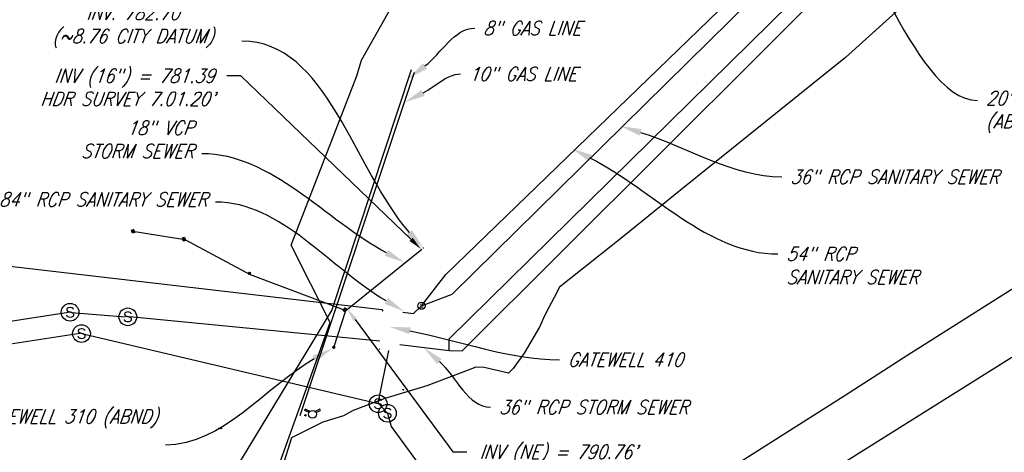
# Model space of a CAD drawing. Extents: x 1590644 to 1645661, y 573566 to 576593.
# Tile 8 of 18: x 1609489 to 1610197, y 575026 to 575337. Entities that reach past the tile are written whole.
import ezdxf
from ezdxf import colors
from ezdxf.entities.mleader import LeaderData, LeaderLine
from ezdxf.enums import TextEntityAlignment as Align
from ezdxf.lldxf.tags import DXFTag
from ezdxf.math import Vec2, Vec3

# ---------------------------------------------------------------- set-up
doc = ezdxf.new("R2010")
doc.units = 0
doc.header["$MEASUREMENT"] = 0
for name, color, linetype, true_color in [('1-GIS-SMVCONDTG- STORM PIPES', 7, 'STORM EX', 0x007f3f), ('1-GIS-SWNETG-SEWER PIPES', 7, 'SAN EX', 0x7f5f3f), ('1-GIS-SWNETMHG-SEWER MH', 7, 'Continuous', 0x7f5f3f), ('ABANDON PIPE', 7, 'SAN EX', 0x7f5f3f), ('C-UTIL-0 GAS-PLAN-N', 7, 'GAS EX', 0xcbad15), ('CONDTG-STORM PIPES - DEMO', 7, 'STORM EX', 0xadadad), ('STM STRUCT', 7, 'STORM_LINE', 0x007f3f), ('V-COMM-FIBER', 7, 'FIBER', 0xcc6600)]:
    doc.layers.add(name, color=color, linetype=linetype, true_color=true_color)
for name, color, linetype in [('C-ANNO-LABL', 15, 'Continuous'), ('STM MH DEMO', 252, 'Continuous'), ('V-NODE-BM-LABEL', 7, 'Continuous'), ('V-NODE-BM-SYM', 7, 'Continuous'), ('V-NODE-BORE-LABEL', 7, 'Continuous'), ('V-NODE-BORE-SYM', 6, 'Continuous'), ('V-NODE-SGN-SYM', 1, 'Continuous'), ('V-NODE-STORM-MARKER', 7, 'Continuous'), ('V-NODE-WATER-SYM', 23, 'Continuous'), ('X-BORE-SY', 7, 'Continuous')]:
    doc.layers.add(name, color=color, linetype=linetype)
doc.layers.add('V-STRM-STRC', color=214, linetype='Continuous', plot=False)
doc.layers.add('WATER MAIN - NO PLOT', color=7, linetype='WATER_LINE', true_color=0x6699cc, plot=False)
doc.styles.add('CI-EX', font='romans.shx', dxfattribs={"width": 0.85, "oblique": 20, "height": 0.1})
doc.styles.add('L120-P', font='simplex.shx', dxfattribs={"height": 0.12})
doc.styles.add('RomanS', font='romans.shx', dxfattribs={"height": 1})
doc.styles.get("Standard").update_dxf_attribs({"font": 'arial.ttf'})
doc.linetypes.add('FIBER', pattern='A,0.5,-0.2,["FIB",Standard,S=0.075,R=0,X=-0.1,Y=-0.05],-0.25', length=0.95)
tags = doc.linetypes.add('GAS EX', pattern='A,0.13,-0.075,0.13,-0.075,0.13,-0.075,0.13,-0.075,["EX G",RomanS,S=0.08,R=0,X=0,Y=-0.04],-0.3625', length=1.1825).pattern_tags.tags
tags[18] = DXFTag(74, 10)
tags = doc.linetypes.add('SAN EX', pattern='A,0.13,-0.075,0.13,-0.075,0.13,-0.075,0.13,-0.0475,["EX SS",RomanS,S=0.08,R=0,X=0,Y=-0.04],-0.425', length=1.2175).pattern_tags.tags
tags[18] = DXFTag(74, 10)
tags = doc.linetypes.add('STORM EX', pattern='A,0.13,-0.075,0.13,-0.075,0.13,-0.075,0.13,-0.0475,["EX SD",RomanS,S=0.08,R=0,X=0,Y=-0.04],-0.425', length=1.2175).pattern_tags.tags
tags[18] = DXFTag(74, 10)
doc.linetypes.add('STORM_LINE', pattern='A,0.5,-0.2,["SS",Standard,S=0.1,R=0,X=-0.1,Y=-0.05],-0.25', length=0.95)
tags = doc.linetypes.add('WATER EX', pattern='A,0.13,-0.075,0.13,-0.075,0.13,-0.075,0.13,-0.035,["EX W",RomanS,S=0.08,R=0,X=0,Y=-0.04],-0.3625', length=1.1425).pattern_tags.tags
tags[18] = DXFTag(74, 10)
doc.linetypes.add('WATER_LINE', pattern='A,12.7,-5.08,["W",Standard,S=2.54,R=0,X=-2.54,Y=-1.27],-6.35', length=24.13)

# ---------------------------------------------------------------- blocks, each defined once
blk = doc.blocks.new('SSMH')
blk.add_circle((0, 0), 0.0636)
blk.add_text('S', height=0.0763).set_placement((0, -0.0381), align=Align.CENTER)
blk = doc.blocks.new('sign1')
blk.add_line((-0.12, 0), (0.12, 0))
blk.add_circle((0, -0.02), 0.02)
blk = doc.blocks.new('bm1')
for p, q in [((-0.13, 0), (0.13, 0)), ((0, -0.13), (0, 0.13))]:
    blk.add_line(p, q)
at = {"const_width": 0.1}
for points in [[(-0.05, 0, 0.4142136), (0, -0.05, 1)], [(0.05, 0, 0.4142136), (0, 0.05, 1)]]:
    blk.add_lwpolyline(points, format="xyb", dxfattribs=at)
blk.add_circle((0, 0), 0.1)
blk = doc.blocks.new('*U195')
at = {"color": 0, "linetype": 'ByBlock', "lineweight": -2, "transparency": 16777216}
for p, q in [((-0.7, -0.7), (0.7, 0.7)), ((-0.7, 0.7), (0.7, -0.7))]:
    blk.add_line(p, q, dxfattribs=at)
blk = doc.blocks.new('bore')
at = {"const_width": 0.0743}
blk.add_lwpolyline([(0, 0, 1), (0, 0, 1)], format="xyb", dxfattribs=at)
blk.add_circle((0, 0), 0.0743)
blk = doc.blocks.new('bore1')
at = {"layer": 'X-BORE-SY', "xscale": 50, "yscale": 50}
blk.add_blockref('bore', (0, 0), dxfattribs=at)
blk = doc.blocks.new('X-gv')
for p, q in [((-0.06, -0.046), (-0.06, 0.046)), ((-0.06, 0.046), (0.06, -0.046)), ((0.06, 0.046), (-0.06, -0.046)), ((0.06, -0.046), (0.06, 0.046))]:
    blk.add_line(p, q)
blk = doc.blocks.new('X-hyd')
for p, q in [((-0.57, 1.1), (-0.47, 1.31)), ((0.2, 0.71), (-0.57, 1.1)), ((0.34, 0.9), (-0.47, 1.31)), ((2.13, 1.31), (1.32, 0.9)), ((1.46, 0.71), (2.24, 1.1)), ((2.24, 1.1), (2.13, 1.31))]:
    blk.add_line(p, q)
blk.add_circle((0.83, 0.4), 0.703)

msp = doc.modelspace()

# ---------------------------------------------------------------- hatches: boundary and pattern name
at = {"layer": 'ABANDON PIPE'}
h = msp.add_hatch(color=256, dxfattribs=at)
h.dxf.hatch_style = 1
h.paths.add_polyline_path([(1609713.61, 575101.68, 1), (1609716.15, 575101.68, 1)])
at = {"layer": 'STM MH DEMO'}
h = msp.add_hatch(color=256, dxfattribs=at)
h.dxf.hatch_style = 1
h.paths.add_polyline_path([(1609653.01, 575154.8, 1), (1609655.56, 575154.8, 1)])

# ---------------------------------------------------------------- linework, layer by layer
at = {"layer": '1-GIS-SMVCONDTG- STORM PIPES'}
for p, q in [((1609570.51, 575185.11), (1609607.91, 575179.2)), ((1609607.91, 575179.2), (1609654.8, 575154.03)), ((1609915.66, 574915.06), (1610202.34, 575094.53))]:
    msp.add_line(p, q, dxfattribs=at)
at = {"layer": '1-GIS-SWNETG-SEWER PIPES'}
for p, q in [((1609105.42, 575062.51), (1609524.26, 575126.93)), ((1609526.3, 575126.77), (1609564.86, 575123.46)), ((1609568.3, 575123.74), (1609747.89, 575106.44)), ((1609109.77, 575048.53), (1609532.46, 575111.72)), ((1609534.86, 575111.42), (1609746.89, 575061.19)), ((1609746.89, 575061.19), (1609754.41, 575099.45)), ((1609746.98, 575061.25), (1609753.45, 575054.25))]:
    msp.add_line(p, q, dxfattribs=at)
at = {"layer": '1-GIS-SWNETG-SEWER PIPES', "flags": 128}
for points in [[(1609777.94, 575131.54), (1609795.33, 575154.07), (1610348.02, 575688.73), (1610355.46, 575693.56)], [(1609777.94, 575131.54), (1609800.09, 575139.78), (1610353.81, 575685.39), (1610355.46, 575693.56)], [(1609187.83, 575194.35), (1609749.51, 575128.76), (1609750.03, 575127.66)], [(1609764.63, 575126.91), (1609772.08, 575126), (1609777.94, 575131.54)], [(1609753.45, 575054.25), (1609756.19, 575044.63), (1609859.46, 574903.35), (1609871.11, 574887.4)]]:
    msp.add_lwpolyline(points, dxfattribs=at)
at = {"layer": 'ABANDON PIPE'}
msp.add_line((1609714.89, 575101.65), (1609723.61, 575128.25), dxfattribs=at)
at = {"layer": 'ABANDON PIPE', "flags": 128}
for points in [[(1609797.93, 575099.34), (1609797.92, 575107.75), (1610374.66, 575675.19), (1610383.61, 575678.48)], [(1609797.93, 575099.34), (1609807.21, 575099.17), (1610379.61, 575669.88), (1610383.61, 575678.48)], [(1609762.32, 575103.68), (1609797.93, 575099.34)]]:
    msp.add_lwpolyline(points, dxfattribs=at)
at = {"layer": 'C-UTIL-0 GAS-PLAN-N'}
msp.add_line((1609690.83, 575052.73), (1609772.95, 575299.42), dxfattribs=at)
at = {"layer": 'C-UTIL-0 GAS-PLAN-N', "ltscale": 0.9, "flags": 128}
msp.add_lwpolyline([(1610500.27, 575851.64), (1610522.95, 575767.62), (1610535.76, 575720.39), (1610541.7, 575697.96), (1610532.43, 575679.97), (1610512.95, 575662.09), (1610499.64, 575654.78), (1610462.57, 575667.21), (1610450.7, 575655.29), (1610438.48, 575643.36), (1610428.45, 575630.11), (1610421.44, 575621.24), (1610414.36, 575613.97), (1610406.84, 575606.38), (1610402.59, 575602.07), (1610337.56, 575542.34), (1610213.7, 575428.45), (1610148.42, 575369.56), (1610082.69, 575310.09), (1610025.15, 575263.77), (1609964.17, 575214.66), (1609922.53, 575180.74), (1609877.02, 575144.9), (1609873.21, 575137.44), (1609869.55, 575130.3), (1609865.9, 575123.31), (1609863.04, 575116.65), (1609851.76, 575097.44), (1609843.82, 575086.33), (1609840.42, 575082.99), (1609823.03, 575087.13), (1609817.03, 575087.4), (1609811.52, 575085.31), (1609781.8, 575073.89), (1609751.54, 575064.98), (1609728.74, 575056.22), (1609721.8, 575052.51), (1609707.1, 575047.88), (1609684.59, 575036.6), (1609598.98, 574764.22), (1609576.86, 574703.44), (1609570.01, 574682.53)], dxfattribs=at)
at = {"layer": 'C-UTIL-0 GAS-PLAN-N', "flags": 128}
msp.add_lwpolyline([(1609580.99, 574909.49), (1609713.46, 575128.06), (1609770.65, 575301.48)], dxfattribs=at)
at = {"layer": 'CONDTG-STORM PIPES - DEMO'}
for p, q in [((1609723.61, 575128.25), (1609778.09, 575172.29)), ((1609654.8, 575154.03), (1609723.61, 575128.25))]:
    msp.add_line(p, q, dxfattribs=at)
at = {"layer": 'STM MH DEMO'}
for p, q in [((1609721.65, 575127.99), (1609722.73, 575130.11)), ((1609722.84, 575128.02), (1609721.91, 575128.5)), ((1609721.97, 575128.62), (1609722.9, 575128.14)), ((1609722.96, 575128.27), (1609722.03, 575128.74)), ((1609722.09, 575128.87), (1609723.02, 575128.39)), ((1609723.09, 575128.51), (1609722.16, 575128.99)), ((1609722.22, 575129.11), (1609723.15, 575128.63)), ((1609722.28, 575129.23), (1609723.21, 575128.76)), ((1609722.34, 575129.35), (1609723.27, 575128.88)), ((1609723.34, 575129), (1609722.41, 575129.48)), ((1609722.47, 575129.6), (1609723.4, 575129.12)), ((1609723.46, 575129.24), (1609722.53, 575129.72)), ((1609723.66, 575129.64), (1609722.58, 575127.51)), ((1609722.59, 575129.84), (1609723.53, 575129.37)), ((1609722.66, 575129.97), (1609723.59, 575129.49)), ((1609722.72, 575130.09), (1609723.65, 575129.61)), ((1609722.73, 575130.11), (1609724.11, 575129.4)), ((1609724.11, 575129.4), (1609723.03, 575127.28)), ((1609723.03, 575127.28), (1609721.65, 575127.99)), ((1609722.59, 575127.53), (1609721.66, 575128.01)), ((1609722.65, 575127.65), (1609721.72, 575128.13)), ((1609722.71, 575127.78), (1609721.78, 575128.25)), ((1609721.84, 575128.38), (1609722.77, 575127.9)), ((1609722.77, 575127.9), (1609722.84, 575128.02)), ((1609722.9, 575128.14), (1609722.96, 575128.27))]:
    msp.add_line(p, q, dxfattribs=at)
at = {"layer": 'STM STRUCT', "ltscale": 10}
for p, q in [((1609569.53, 575185.94), (1609570.99, 575186.44)), ((1609570.3, 575183.69), (1609569.53, 575185.94)), ((1609570.01, 575186.08), (1609571, 575186.42)), ((1609570.78, 575183.85), (1609570.01, 575186.1)), ((1609570.06, 575185.95), (1609571.05, 575186.29)), ((1609570.1, 575185.82), (1609571.09, 575186.16)), ((1609571.14, 575186.03), (1609570.15, 575185.69)), ((1609570.15, 575185.69), (1609570.19, 575185.56)), ((1609570.19, 575185.56), (1609571.18, 575185.9)), ((1609571.22, 575185.77), (1609570.24, 575185.43)), ((1609570.24, 575185.43), (1609570.28, 575185.3)), ((1609570.28, 575185.3), (1609571.27, 575185.64)), ((1609571.31, 575185.51), (1609570.33, 575185.17)), ((1609570.33, 575185.17), (1609570.37, 575185.04)), ((1609570.37, 575185.04), (1609571.36, 575185.38)), ((1609571.4, 575185.25), (1609570.41, 575184.91)), ((1609571.45, 575185.12), (1609570.46, 575184.78)), ((1609570.99, 575186.44), (1609571.77, 575184.19)), ((1609571.09, 575186.16), (1609571.14, 575186.03)), ((1609571.18, 575185.9), (1609571.22, 575185.77)), ((1609571.27, 575185.64), (1609571.31, 575185.51)), ((1609571.36, 575185.38), (1609571.4, 575185.25)), ((1609571.77, 575184.19), (1609570.3, 575183.69)), ((1609571.49, 575184.99), (1609570.5, 575184.65)), ((1609570.55, 575184.52), (1609571.54, 575184.86)), ((1609571.58, 575184.73), (1609570.59, 575184.39)), ((1609570.64, 575184.26), (1609571.63, 575184.6)), ((1609571.67, 575184.47), (1609570.68, 575184.13)), ((1609571.72, 575184.34), (1609570.73, 575184)), ((1609571.76, 575184.22), (1609570.77, 575183.87)), ((1609606.06, 575180.28), (1609607.53, 575180.78)), ((1609606.83, 575178.03), (1609606.06, 575180.28)), ((1609606.07, 575180.25), (1609607.06, 575180.59)), ((1609606.11, 575180.12), (1609607.1, 575180.46)), ((1609606.16, 575179.99), (1609607.15, 575180.33)), ((1609607.19, 575180.2), (1609606.2, 575179.86)), ((1609606.25, 575179.73), (1609607.23, 575180.07)), ((1609607.28, 575179.94), (1609606.29, 575179.6)), ((1609606.34, 575179.47), (1609607.32, 575179.81)), ((1609606.38, 575179.34), (1609607.37, 575179.68)), ((1609606.42, 575179.21), (1609607.41, 575179.55)), ((1609607.46, 575179.42), (1609606.47, 575179.08)), ((1609606.51, 575178.95), (1609607.5, 575179.29)), ((1609607.55, 575179.16), (1609606.56, 575178.82)), ((1609606.6, 575178.69), (1609607.59, 575179.03)), ((1609607.64, 575178.9), (1609606.65, 575178.56)), ((1609606.69, 575178.43), (1609607.68, 575178.78)), ((1609607.73, 575178.65), (1609606.74, 575178.31)), ((1609607.77, 575178.52), (1609606.78, 575178.18)), ((1609608.3, 575178.53), (1609606.83, 575178.03)), ((1609607.82, 575178.39), (1609606.83, 575178.05)), ((1609607.05, 575180.62), (1609607.82, 575178.37)), ((1609607.53, 575180.78), (1609608.3, 575178.53)), ((1609607.59, 575179.03), (1609607.55, 575179.16)), ((1609607.68, 575178.78), (1609607.64, 575178.9))]:
    msp.add_line(p, q, dxfattribs=at)
at = {"layer": 'V-COMM-FIBER', "flags": 128}
msp.add_lwpolyline([(1609589.12, 574762.91), (1609607.81, 574771.01), (1609616.33, 574775.43), (1609631.21, 574784.92), (1609646.73, 574793.6), (1609670.4, 574805.2), (1609681.38, 574811.01), (1609691.82, 574816.81), (1609709.36, 574825.23), (1609722.08, 574835.86), (1609737.22, 574849.22), (1609780.36, 574879.27), (1609786.78, 574882.62), (1609869.06, 574933.67), (1609883.77, 574941.5), (1609901.19, 574951.59), (1609910, 574957.32), (1609934.34, 574973.31), (1610081.81, 575066.67), (1610127.63, 575096.36), (1610772.52, 575504.43), (1610778.74, 575509.06), (1610791.52, 575516.13), (1610813.09, 575530.11), (1610842.79, 575545.7), (1610868.88, 575560.84), (1610891.71, 575574.36)], dxfattribs=at)
at = {"layer": 'WATER MAIN - NO PLOT', "linetype": 'WATER EX', "flags": 128}
msp.add_lwpolyline([(1609640.95, 574920.31), (1609712.17, 575119.57), (1609684.23, 575175.06), (1609731.46, 575296.76), (1609734.8, 575308.1), (1609822.06, 575463.02), (1610120.41, 575952.45)], dxfattribs=at)

# ---------------------------------------------------------------- block references
at = {"layer": '1-GIS-SWNETMHG-SEWER MH', "xscale": 40, "yscale": 40, "zscale": 40}
msp.add_blockref('SSMH', (1609777.94, 575131.54), dxfattribs=at)
at = {"layer": 'C-UTIL-0 GAS-PLAN-N', "xscale": 100, "yscale": 100, "zscale": 100}
for p in [(1609525.32, 575126.85), (1609566.84, 575123.57), (1609533.55, 575111.52), (1609746.78, 575061.13), (1609753.45, 575054.25)]:
    msp.add_blockref('SSMH', p, dxfattribs=at)
at = {"layer": 'V-NODE-BM-SYM', "xscale": 0.3846153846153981, "yscale": 0.3846153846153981, "zscale": 0.3846153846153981}
msp.add_blockref('bm1', (1609747.45, 575100.39), dxfattribs=at)
at = {"layer": 'V-NODE-BORE-SYM', "xscale": 0.01346637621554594, "yscale": 0.01346637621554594, "zscale": 0.01346637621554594}
msp.add_blockref('bore1', (1609764.66, 575071.2), dxfattribs=at)
at = {"layer": 'V-NODE-SGN-SYM', "xscale": 12.5, "yscale": 12.5, "zscale": 12.5}
msp.add_blockref('sign1', (1609633.25, 575043.58), dxfattribs=at)
at = {"layer": 'V-NODE-STORM-MARKER', "xscale": 0.1, "yscale": 0.1, "zscale": 0.1}
msp.add_blockref('*U195', (1609779.24, 575173.09), dxfattribs=at)
at = {"layer": 'V-NODE-WATER-SYM'}
for name, p, xscale, yscale, zscale in [('X-hyd', (1609696.29, 575051.92), 4, 4, 4), ('X-gv', (1609694.66, 575052.8), 8, 8, 8)]:
    msp.add_blockref(name, p, dxfattribs=dict(at, xscale=xscale, yscale=yscale, zscale=zscale))

# ---------------------------------------------------------------- texts
at = {"layer": 'V-NODE-BM-LABEL', "linetype": 'ByBlock', "lineweight": 13, "char_height": 0.12, "style": 'L120-P'}
for s, insert, attachment_point in [('23340', (1609747.53, 575100.5), 7), ('27.78', (1609747.53, 575100.39), 4), ('BM', (1609747.53, 575100.28), 1)]:
    msp.add_mtext(s, dxfattribs=dict(at, insert=insert, attachment_point=attachment_point))
at = {"layer": 'V-NODE-BORE-LABEL', "linetype": 'ByBlock', "lineweight": 13, "char_height": 0.12, "style": 'L120-P'}
for s, insert, attachment_point in [('28.69', (1609764.74, 575071.2), 4), ('SB2', (1609764.74, 575071.09), 1), ('17095', (1609764.74, 575071.31), 7)]:
    msp.add_mtext(s, dxfattribs=dict(at, insert=insert, attachment_point=attachment_point))

# ---------------------------------------------------------------- leaders
at = {"layer": 'C-ANNO-LABL'}
ml = msp.add_multileader_mtext('Standard', dxfattribs=at)
ml.set_content('20" CAST IRON SIPHON\\P(ABND)', color=256, style='CI-EX')
ml.set_leader_properties()
ml.build(insert=Vec2(0, 0))
ml.multileader.update_dxf_attribs({"leader_type": 2, "dogleg_length": 0.36, "arrow_head_size": 15, "scale": 100})
ctx = ml.context
ctx.base_point, ctx.scale, ctx.char_height, ctx.arrow_head_size, ctx.landing_gap_size, ctx.plane_origin = Vec3(1610177.61, 575279.1), 100, 10, 15, 6, Vec3(1610072.14, 575360.3)
ctx.right_attachment = 3
notes = []
notes.append((ctx, [(0, (1, 1, 0), (1610141.61, 575279.1), (1, 0), 36, [(1, [(1610072.48, 575363.66), (1610078.13, 575384.88)], 0, [])])]))
ctx.mtext.insert, ctx.mtext.flow_direction = Vec3(1610183.61, 575285.77), 5
ml = msp.add_multileader_mtext('Standard', dxfattribs=at)
ml.set_content('DISCHARGE OPEN END\\PSTORM OUTFALL\\PINV. 782.70\\P(~8.76 CITY DATUM)', color=256, style='CI-EX')
ml.set_leader_properties()
ml.build(insert=Vec2(0, 0))
ml.multileader.update_dxf_attribs({"leader_type": 2, "text_right_attachment_type": 3, "dogleg_length": 0.36, "arrow_head_size": 15, "scale": 100})
ctx = ml.context
ctx.base_point, ctx.scale, ctx.char_height, ctx.arrow_head_size, ctx.landing_gap_size, ctx.plane_origin = Vec3(1609492.01, 575373.74), 100, 10, 15, 6, Vec3(1609638.76, 575466.06)
ctx.right_attachment, ctx.text_align_type = 3, 1
notes.append((ctx, [(1, (1, 1, 0), (1609684.85, 575321.83), (-1, 0), 36, [(1, [(1609779.17, 575173.02)], 0, [])])]))
ctx.mtext.insert, ctx.mtext.alignment, ctx.mtext.flow_direction = Vec3(1609570.43, 575380.4), 2, 5
ml = msp.add_multileader_mtext('Standard', dxfattribs=at)
ml.set_content('8" GAS LINE', color=256, style='CI-EX')
ml.set_leader_properties()
ml.build(insert=Vec2(0, 0))
ml.multileader.update_dxf_attribs({"leader_type": 2, "text_right_attachment_type": 3, "dogleg_length": 0.36, "arrow_head_size": 15, "scale": 100})
ctx = ml.context
ctx.base_point, ctx.scale, ctx.char_height, ctx.arrow_head_size, ctx.landing_gap_size, ctx.plane_origin = Vec3(1609816.25, 575331.1), 100, 10, 15, 6, Vec3(1609898.41, 575375.21)
ctx.right_attachment = 3
notes.append((ctx, [(0, (1, 1, 0), (1609780.25, 575331.1), (1, 0), 36, [(0, [(1609768.46, 575294.84)], 0, [])])]))
ctx.mtext.insert, ctx.mtext.flow_direction = Vec3(1609822.25, 575336.1), 5
ml = msp.add_multileader_mtext('Standard', dxfattribs=at)
ml.set_content('10" GAS LINE', color=256, style='CI-EX')
ml.set_leader_properties()
ml.build(insert=Vec2(0, 0))
ml.multileader.update_dxf_attribs({"leader_type": 2, "text_right_attachment_type": 3, "dogleg_length": 0.36, "arrow_head_size": 15, "scale": 100})
ctx = ml.context
ctx.base_point, ctx.scale, ctx.char_height, ctx.arrow_head_size, ctx.landing_gap_size, ctx.plane_origin = Vec3(1609805.91, 575298.17), 100, 10, 15, 6, Vec3(1609889.4, 575314.13)
ctx.right_attachment = 3
notes.append((ctx, [(0, (1, 1, 0), (1609769.91, 575298.17), (1, 0), 36, [(0, [(1609765.73, 575277.73)], 0, [])])]))
ctx.mtext.insert, ctx.mtext.flow_direction = Vec3(1609811.91, 575303.17), 5
ml = msp.add_multileader_mtext('Standard', dxfattribs=at)
ml.set_content('18" VCP\\PSTORM SEWER', color=256, style='CI-EX')
ml.set_leader_properties()
ml.build(insert=Vec2(0, 0))
ml.multileader.update_dxf_attribs({"leader_type": 2, "text_right_attachment_type": 3, "dogleg_length": 0.36, "arrow_head_size": 15, "scale": 100})
ctx = ml.context
ctx.base_point, ctx.scale, ctx.char_height, ctx.arrow_head_size, ctx.landing_gap_size, ctx.plane_origin = Vec3(1609516.24, 575259.38), 100, 10, 15, 6, Vec3(1609813.77, 575532.67)
ctx.right_attachment, ctx.text_align_type = 3, 2
notes.append((ctx, [(1, (1, 1, 0), (1609656.12, 575240.81), (-1, 0), 36, [(0, [(1609765.94, 575162.47)], 0, [])])]))
ctx.mtext.insert, ctx.mtext.width, ctx.mtext.defined_height, ctx.mtext.alignment, ctx.mtext.flow_direction = Vec3(1609614.12, 575264.38), 97.5966, 24.19, 3, 5
ml = msp.add_multileader_mtext('Standard', dxfattribs=at)
ml.set_content('36" RCP SANITARY SEWER ', color=256, style='CI-EX')
ml.set_leader_properties()
ml.build(insert=Vec2(0, 0))
ml.multileader.update_dxf_attribs({"leader_type": 2, "text_right_attachment_type": 7, "dogleg_length": 0.36, "arrow_head_size": 15, "scale": 100})
ctx = ml.context
ctx.base_point, ctx.scale, ctx.char_height, ctx.arrow_head_size, ctx.landing_gap_size, ctx.plane_origin = Vec3(1610036.97, 575224.28), 100, 10, 15, 6, Vec3(1609921.06, 575260.68)
ctx.right_attachment = 3
notes.append((ctx, [(0, (1, 1, 0), (1610000.97, 575224.28), (1, 0), 36, [(0, [(1609921.06, 575260.68)], 0, [])])]))
ctx.mtext.insert, ctx.mtext.width, ctx.mtext.defined_height, ctx.mtext.flow_direction = Vec3(1610042.97, 575229.28), 135.1915, 45.36, 5
ml = msp.add_multileader_mtext('Standard', dxfattribs=at)
ml.set_content('54" RCP \\PSANITARY SEWER ', color=256, style='CI-EX')
ml.set_leader_properties()
ml.build(insert=Vec2(0, 0))
ml.multileader.update_dxf_attribs({"leader_type": 2, "text_right_attachment_type": 3, "dogleg_length": 0.36, "arrow_head_size": 15, "scale": 100})
ctx = ml.context
ctx.base_point, ctx.scale, ctx.char_height, ctx.arrow_head_size, ctx.landing_gap_size, ctx.plane_origin = Vec3(1610034.19, 575168.78), 100, 10, 15, 6, Vec3(1609886.11, 575244.48)
ctx.right_attachment = 3
notes.append((ctx, [(0, (1, 1, 0), (1609998.19, 575168.78), (1, 0), 36, [(0, [(1609886.11, 575244.48)], 0, [])])]))
ctx.mtext.insert, ctx.mtext.flow_direction = Vec3(1610040.19, 575173.78), 5
ml = msp.add_multileader_mtext('Standard', dxfattribs=at)
ml.set_content('84" RCP SANITARY SEWER', color=256, style='CI-EX')
ml.set_leader_properties()
ml.build(insert=Vec2(0, 0))
ml.multileader.update_dxf_attribs({"leader_type": 2, "text_right_attachment_type": 3, "dogleg_length": 0.36, "arrow_head_size": 15, "scale": 100})
ctx = ml.context
ctx.base_point, ctx.scale, ctx.char_height, ctx.arrow_head_size, ctx.landing_gap_size, ctx.plane_origin = Vec3(1609446.46, 575207.97), 100, 10, 15, 6, Vec3(1609765.56, 575127.54)
ctx.right_attachment, ctx.text_align_type = 3, 2
notes.append((ctx, [(1, (1, 1, 0), (1609665.9, 575206.06), (-1, 0), 36, [(0, [(1609765.56, 575127.54)], 0, [])])]))
ctx.mtext.insert, ctx.mtext.width, ctx.mtext.defined_height, ctx.mtext.alignment, ctx.mtext.flow_direction = Vec3(1609623.9, 575212.97), 189.801, 18.14, 3, 5
ml = msp.add_multileader_mtext('Standard', dxfattribs=at)
ml.set_content('GATEWELL 410', color=256, style='CI-EX')
ml.set_leader_properties()
ml.build(insert=Vec2(0, 0))
ml.multileader.update_dxf_attribs({"leader_type": 2, "text_right_attachment_type": 3, "dogleg_length": 0.36, "arrow_head_size": 15, "scale": 100})
ctx = ml.context
ctx.base_point, ctx.scale, ctx.char_height, ctx.arrow_head_size, ctx.landing_gap_size, ctx.plane_origin = Vec3(1609877.03, 575092.78), 100, 10, 15, 6, Vec3(1609754.93, 575116.4)
ctx.right_attachment = 3
notes.append((ctx, [(0, (1, 1, 0), (1609841.03, 575092.78), (1, 0), 36, [(0, [(1609754.93, 575116.4)], 0, [])])]))
ctx.mtext.insert, ctx.mtext.flow_direction = Vec3(1609883.03, 575097.78), 5
ml = msp.add_multileader_mtext('Standard', dxfattribs=at)
ml.set_content('GATEWELL 310 (ABND)', color=256, style='CI-EX')
ml.set_leader_properties()
ml.build(insert=Vec2(0, 0))
ml.multileader.update_dxf_attribs({"leader_type": 2, "text_right_attachment_type": 3, "dogleg_length": 0.36, "arrow_head_size": 15, "scale": 100})
ctx = ml.context
ctx.base_point, ctx.scale, ctx.char_height, ctx.arrow_head_size, ctx.landing_gap_size, ctx.plane_origin = Vec3(1609489.71, 575050.22), 100, 10, 15, 6, Vec3(1609722.5, 575128.42)
ctx.right_attachment, ctx.text_align_type = 3, 2
notes.append((ctx, [(1, (1, 1, 0), (1609629.85, 575031.39), (-1, 0), 36, [(0, [(1609713.86, 575100.92)], 0, [])])]))
ctx.mtext.insert, ctx.mtext.width, ctx.mtext.defined_height, ctx.mtext.alignment, ctx.mtext.flow_direction = Vec3(1609588.46, 575056.89), 116.5683, 40.23, 3, 5
ml = msp.add_multileader_mtext('Standard', dxfattribs=at)
ml.set_content('36" RCP STORM SEWER', color=256, style='CI-EX')
ml.set_leader_properties()
ml.build(insert=Vec2(0, 0))
ml.multileader.update_dxf_attribs({"leader_type": 2, "text_right_attachment_type": 3, "dogleg_length": 0.36, "arrow_head_size": 15, "scale": 100})
ctx = ml.context
ctx.base_point, ctx.scale, ctx.char_height, ctx.arrow_head_size, ctx.landing_gap_size, ctx.plane_origin = Vec3(1609827.65, 575058.61), 100, 10, 15, 6, Vec3(1609779.61, 575101.38)
ctx.right_attachment = 3
notes.append((ctx, [(0, (1, 1, 0), (1609791.65, 575058.61), (1, 0), 36, [(0, [(1609779.61, 575101.38)], 0, [])])]))
ctx.mtext.insert, ctx.mtext.flow_direction = Vec3(1609833.65, 575063.61), 5
at = {"layer": 'V-STRM-STRC'}
ml = msp.add_multileader_mtext('Standard', dxfattribs=at)
ml.set_content('INV (16") = 781.39\\PHDR SURVEY 7.01.20\'', color=256, style='CI-EX')
ml.set_leader_properties()
ml.build(insert=Vec2(0, 0))
ml.multileader.update_dxf_attribs({"dogleg_length": 0.1, "arrow_head_size": 10, "scale": 100})
ctx = ml.context
ctx.base_point, ctx.scale, ctx.char_height, ctx.arrow_head_size, ctx.landing_gap_size, ctx.plane_origin = Vec3(1609475.89, 575296.88), 100, 10, 10, 9, Vec3(1609777.68, 575172.26)
ctx.text_align_type = 2
notes.append((ctx, [(1, (1, 1, 0), (1609648.1, 575296.88), (-1, 0), 10, [(0, [(1609777.68, 575172.26)], 0, [])])]))
ctx.mtext.insert, ctx.mtext.alignment, ctx.mtext.flow_direction = Vec3(1609629.1, 575301.88), 3, 5
ml = msp.add_multileader_mtext('Standard', dxfattribs=at)
ml.set_content("INV (NE) = 790.76'\\PHDR SURVEY 7.01.20", color=256, style='CI-EX')
ml.set_leader_properties()
ml.build(insert=Vec2(0, 0))
ml.multileader.update_dxf_attribs({"dogleg_length": 0.1, "arrow_head_size": 10, "scale": 100})
ctx = ml.context
ctx.base_point, ctx.scale, ctx.char_height, ctx.arrow_head_size, ctx.landing_gap_size, ctx.plane_origin = Vec3(1609810.51, 575026.61), 100, 10, 10, 9, Vec3(1609724.31, 575129.6)
notes.append((ctx, [(0, (1, 1, 0), (1609800.51, 575026.61), (1, 0), 10, [(0, [(1609724.31, 575129.6)], 0, [])])]))
ctx.mtext.insert, ctx.mtext.flow_direction = Vec3(1609819.51, 575031.61), 5
for ctx, leaders in notes:
    for number, flags, end, landing, length, lines in leaders:
        leader = LeaderData()
        leader.index, (leader.has_last_leader_line, leader.has_dogleg_vector, leader.attachment_direction) = number, flags
        leader.last_leader_point, leader.dogleg_vector, leader.dogleg_length = Vec3(end), Vec3(landing), length
        for number, points, colour, breaks in lines:
            line = LeaderLine()
            line.index, line.vertices, line.color, line.breaks = number, Vec3.list(points), colors.encode_raw_color(colour), breaks
            leader.lines.append(line)
        ctx.leaders.append(leader)

doc.saveas('drawing.dxf')
